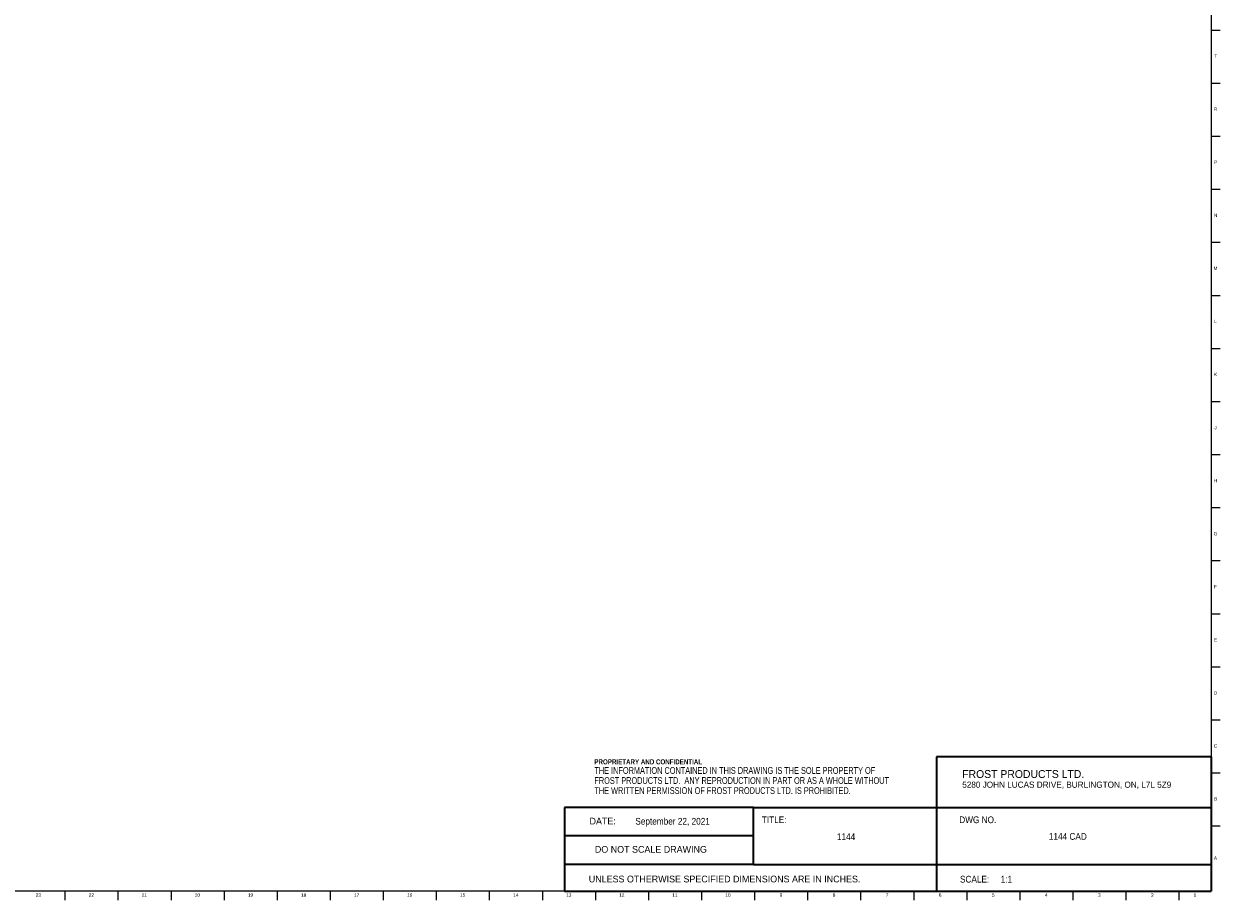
# Model space of a CAD drawing. Header units: inches. Extents: x 0 to 90, y 0 to 120.
# Tile 5 of 11: x 45 to 90, y 0 to 33. Entities that reach past the tile are written whole.
import ezdxf

# ---------------------------------------------------------------- set-up
doc = ezdxf.new("R2010")
doc.units = ezdxf.units.IN
doc.header["$MEASUREMENT"] = 0
doc.linetypes.add('SLD-Solid', pattern=[0])
doc.layers.add('NOTES', color=1, linetype='SLD-Solid')
doc.layers.add('TITLE', color=8, linetype='SLD-Solid')
doc.styles.add('SLDTEXTSTYLE0', font='ARIAL.TTF', dxfattribs={"width": 0.948})
doc.styles.add('SLDTEXTSTYLE1', font='GOTHIC.TTF', dxfattribs={"width": 0.913})
doc.styles.add('SLDTEXTSTYLE2', font='ARIALNB.TTF', dxfattribs={"width": 0.87})
doc.styles.add('SLDTEXTSTYLE3', font='ARIALN.TTF', dxfattribs={"width": 0.87})

# ---------------------------------------------------------------- blocks, each defined once
blk = doc.blocks.new('SW_NOTE_0')
at = {"layer": 'NOTES', "color": 0, "attachment_point": 1, "style": 'SLDTEXTSTYLE0'}
for s, insert, char_height in [('FROST PRODUCTS LTD.', (0, 0.376), 0.29167), ('5280 JOHN LUCAS DRIVE, BURLINGTON, ON, L7L 5Z9', (0, -0.05), 0.22917)]:
    blk.add_mtext(s, dxfattribs=dict(at, insert=insert, char_height=char_height))
blk = doc.blocks.new('SW_NOTE_0_1')
at = {"layer": 'NOTES', "color": 0, "attachment_point": 1}
for s, insert, char_height, style in [('PROPRIETARY AND CONFIDENTIAL', (0, 0.238), 0.18473, 'SLDTEXTSTYLE2'), ('THE INFORMATION CONTAINED IN THIS DRAWING IS THE SOLE PROPERTY OF ', (0, -0.05), 0.25, 'SLDTEXTSTYLE3'), ('FROST PRODUCTS LTD.  ANY REPRODUCTION IN PART OR AS A WHOLE WITHOUT ', (0, -0.423), 0.25, 'SLDTEXTSTYLE3'), ('THE WRITTEN PERMISSION OF FROST PRODUCTS LTD. IS PROHIBITED.', (0, -0.796), 0.25, 'SLDTEXTSTYLE3')]:
    blk.add_mtext(s, dxfattribs=dict(at, insert=insert, char_height=char_height, style=style))

msp = doc.modelspace()

# ---------------------------------------------------------------- linework, layer by layer
at = {"layer": 'TITLE', "linetype": 'SLD-Solid', "lineweight": 18}
for p, q in [((89.5, 119.5), (89.5, 0.5)), ((89.5, 32.4409449), (89.8346457, 32.4409449)), ((89.5, 30.4724409), (89.8346457, 30.4724409)), ((89.5, 28.503937), (89.8346457, 28.503937)), ((89.5, 26.5354331), (89.8346457, 26.5354331)), ((89.5, 24.5669291), (89.8346457, 24.5669291)), ((89.5, 22.5984252), (89.8346457, 22.5984252)), ((89.5, 20.6299213), (89.8346457, 20.6299213)), ((89.5, 18.6614173), (89.8346457, 18.6614173)), ((89.5, 16.6929134), (89.8346457, 16.6929134)), ((89.5, 14.7244094), (89.8346457, 14.7244094)), ((89.5, 12.7559055), (89.8346457, 12.7559055)), ((89.5, 10.7874016), (89.8346457, 10.7874016)), ((89.5, 8.8188976), (89.8346457, 8.8188976)), ((89.5, 6.8503937), (89.8346457, 6.8503937)), ((89.5, 4.8818898), (89.8346457, 4.8818898)), ((89.5, 2.9133858), (89.8346457, 2.9133858)), ((89.5, 0.5), (0.5, 0.5)), ((46.9685039, 0.5), (46.9685039, 0.1653543)), ((48.9370079, 0.5), (48.9370079, 0.1653543)), ((50.9055118, 0.5), (50.9055118, 0.1653543)), ((52.8740157, 0.5), (52.8740157, 0.1653543)), ((54.8425197, 0.5), (54.8425197, 0.1653543)), ((56.8110236, 0.5), (56.8110236, 0.1653543)), ((58.7795276, 0.5), (58.7795276, 0.1653543)), ((60.7480315, 0.5), (60.7480315, 0.1653543)), ((62.7165354, 0.5), (62.7165354, 0.1653543)), ((64.6850394, 0.5), (64.6850394, 0.1653543)), ((66.6535433, 0.5), (66.6535433, 0.1653543)), ((68.6220472, 0.5), (68.6220472, 0.1653543)), ((70.5905512, 0.5), (70.5905512, 0.1653543)), ((72.5590551, 0.5), (72.5590551, 0.1653543)), ((74.5275591, 0.5), (74.5275591, 0.1653543)), ((76.496063, 0.5), (76.496063, 0.1653543)), ((78.4645669, 0.5), (78.4645669, 0.1653543)), ((80.4330709, 0.5), (80.4330709, 0.1653543)), ((82.4015748, 0.5), (82.4015748, 0.1653543)), ((84.3700787, 0.5), (84.3700787, 0.1653543)), ((86.3385827, 0.5), (86.3385827, 0.1653543)), ((88.3070866, 0.5), (88.3070866, 0.1653543))]:
    msp.add_line(p, q, dxfattribs=at)
at = {"layer": 'TITLE', "lineweight": 35}
for p, q in [((89.4999317, 5.4753604), (79.3105351, 5.4753604)), ((79.3105351, 5.4753604), (79.3105351, 0.4636772)), ((89.4999317, 5.4753604), (89.5, 0.5)), ((65.5059791, 3.5979637), (65.5059791, 0.5)), ((72.5182231, 3.5979637), (65.5059791, 3.5979637)), ((72.5182231, 3.5979637), (89.4997616, 3.5979648)), ((72.5182231, 1.4876118), (72.5182231, 3.5979637)), ((72.5182231, 2.5427877), (65.5059791, 2.5427877)), ((72.5182231, 1.4876118), (65.5059791, 1.4876118)), ((72.5182231, 1.4876118), (89.4999865, 1.4876118)), ((65.5059791, 0.5), (89.5, 0.5))]:
    msp.add_line(p, q, dxfattribs=at)

# ---------------------------------------------------------------- block references
at = {"layer": 'NOTES'}
for name, p in [('SW_NOTE_0_1', (66.6159726, 5.1481527)), ('SW_NOTE_0', (80.2661316, 4.6105228))]:
    msp.add_blockref(name, p, dxfattribs=at)

# ---------------------------------------------------------------- texts
at = {"layer": 'NOTES', "char_height": 0.25}
for s, insert, attachment_point, style in [('DATE:', (66.4368251, 3.2193046), 1, 'SLDTEXTSTYLE0'), ('September 22, 2021', (69.5187895, 3.2135958), 2, 'SLDTEXTSTYLE1'), ('TITLE:', (72.8307373, 3.2682756), 1, 'SLDTEXTSTYLE1'), ('DWG NO.', (80.1561831, 3.2682756), 1, 'SLDTEXTSTYLE1'), ('1144', (75.9553584, 2.6388861), 2, 'SLDTEXTSTYLE1'), ('1144 CAD', (84.1846772, 2.6510344), 2, 'SLDTEXTSTYLE1'), ('DO NOT SCALE DRAWING', (68.713067, 2.1722148), 2, 'SLDTEXTSTYLE0'), ('UNLESS OTHERWISE SPECIFIED DIMENSIONS ARE IN INCHES.', (66.4082978, 1.0702903), 1, 'SLDTEXTSTYLE0'), ('SCALE:     1:1', (80.1831753, 1.0645816), 1, 'SLDTEXTSTYLE1')]:
    msp.add_mtext(s, dxfattribs=dict(at, insert=insert, attachment_point=attachment_point, style=style))
at = {"layer": 'TITLE', "char_height": 0.125, "attachment_point": 2, "style": 'SLDTEXTSTYLE1'}
for s, insert in [('T', (89.6669467, 31.5365709)), ('R', (89.6655723, 29.5680669)), ('P', (89.6668454, 27.599563)), ('N', (89.6661799, 25.631059)), ('M', (89.6629681, 23.6625551)), ('L', (89.6658905, 21.6940512)), ('K', (89.6669611, 19.7255472)), ('J', (89.6662233, 17.7570433)), ('H', (89.667019, 15.7885394)), ('G', (89.6669033, 13.8200354)), ('F', (89.6659918, 11.8515315)), ('E', (89.6675688, 9.8830276)), ('D', (89.6658327, 7.9145236)), ('C', (89.6660208, 5.9460197)), ('B', (89.6663969, 3.9775157)), ('A', (89.6622736, 1.7865709)), ('23', (45.9817346, 0.4125551)), ('22', (47.9502385, 0.4125551)), ('21', (49.9187425, 0.4125551)), ('20', (51.8872464, 0.4125551)), ('19', (53.8557504, 0.4125551)), ('18', (55.8242543, 0.4125551)), ('17', (57.7927582, 0.4125551)), ('16', (59.7612622, 0.4125551)), ('15', (61.7297661, 0.4125551)), ('14', (63.69827, 0.4125551)), ('13', (65.666774, 0.4125551)), ('12', (67.6352779, 0.4125551)), ('11', (69.6037819, 0.4125551)), ('10', (71.5722858, 0.4125551)), ('9', (73.5420484, 0.4125551)), ('8', (75.5105523, 0.4125551)), ('7', (77.4790563, 0.4125551)), ('6', (79.4475602, 0.4125551)), ('5', (81.4160642, 0.4125551)), ('4', (83.3845681, 0.4125551)), ('3', (85.353072, 0.4125551)), ('2', (87.321576, 0.4125551)), ('1', (88.9022846, 0.4125551))]:
    msp.add_mtext(s, dxfattribs=dict(at, insert=insert))

doc.saveas('drawing.dxf')
